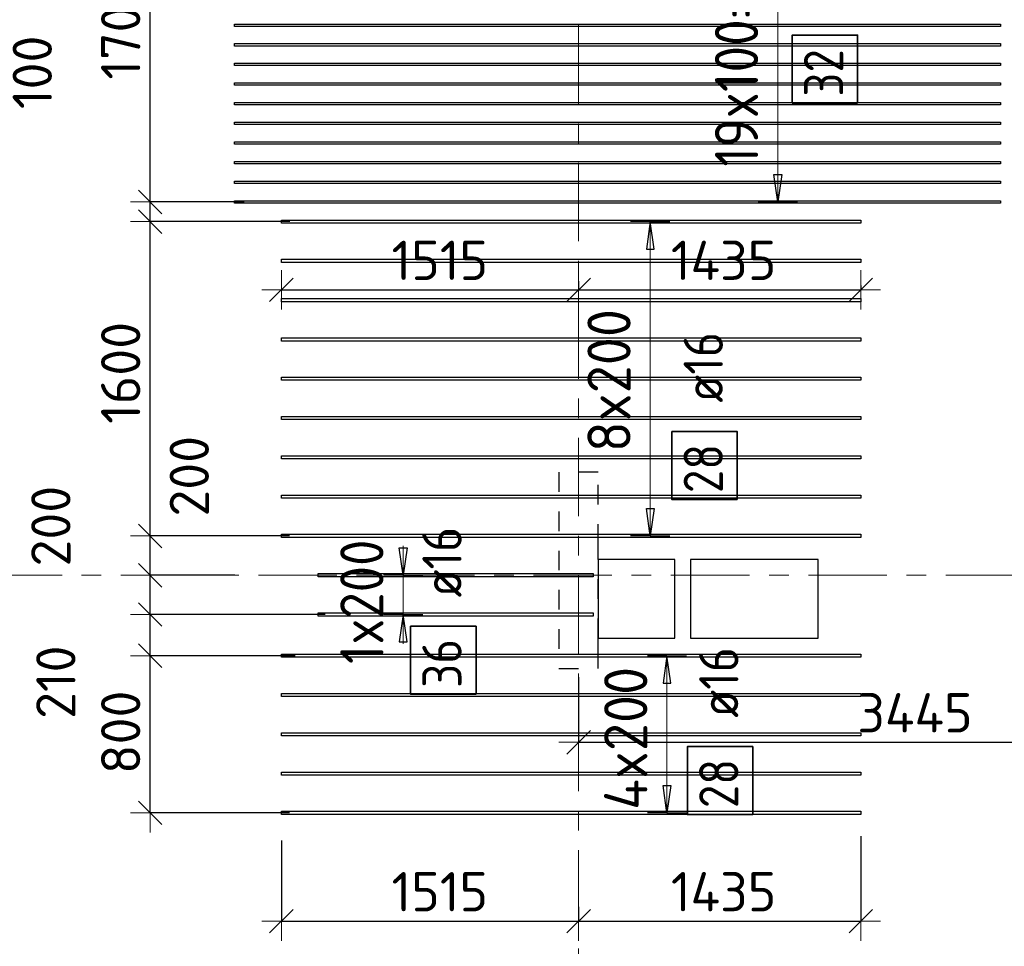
# Model space of a CAD drawing. Header units: metres. Extents: x -38 to 97, y -15 to 21.
# Tile 45 of 89: x 48.65 to 53.67, y 10.91 to 15.63. Entities that reach past the tile are written whole.
import ezdxf

# ---------------------------------------------------------------- set-up
doc = ezdxf.new("R2010")
doc.units = ezdxf.units.M
doc.header["$PDMODE"] = 65
for name, pattern in [('______11', [0.5, 0.4, -0.05, 0, -0.05]), ('______2', [0.0405, 0.03, -0.0105]), ('______5', [1.1, 0.8, -0.1, 0.1, -0.1])]:
    doc.linetypes.add(name, pattern=pattern)
for name, color, linetype, lineweight in [('XR$2$Осевая линия (1)', 7, '______5', 13), ('XR$4$Перекрытие (1)', 7, 'Continuous', 35), ('XR$4$Размерная линия (1)', 7, 'Continuous', 13)]:
    doc.layers.add(name, color=color, linetype=linetype, lineweight=lineweight)
doc.layers.add('XR$4$Арм.стержн.Доп. Арм верхн.зоны Х', color=7, linetype='Continuous', lineweight=35, true_color=0x8c8cff)
doc.layers.add('XR$5$Стена_ бетон несущ.', color=7, linetype='Continuous', lineweight=70, true_color=0xb4b496)
doc.styles.add('ISOCPEUR', font='txt')
doc.dimstyles.new('DIMSTYLE_3', dxfattribs={"dimtxt": 0.2, "dimasz": 0.2, "dimexe": 0, "dimexo": 0, "dimgap": 0.1, "dimtad": 2, "dimdec": 0, "dimlfac": 1000, "dimrnd": 5, "dimzin": 12, "dimdsep": 46, "dimtxsty": 'ISOCPEUR', "dimblk1": 'ALL_ML_STRICH', "dimblk2": 'ALL_ML_STRICH', "dimsah": 1, "dimcen": 0, "dimclrd": 7, "dimclre": 256, "dimclrt": 7, "dimadec": 0, "dimazin": 0, "dimtfac": 1, "dimtdec": 0, "dimtix": 1, "dimtmove": 2, "dimatfit": 3, "dimfxl": 0, "dimtzin": 0, "dimlwd": 0, "dimlwe": -3, "dimarcsym": 0})
doc.dimstyles.new('DIMSTYLE_33', dxfattribs={"dimtxt": 0.2, "dimasz": 0.2, "dimexe": 0, "dimexo": 0, "dimgap": 0.1, "dimtad": 2, "dimdec": 0, "dimlfac": 1000, "dimrnd": 5, "dimzin": 12, "dimdsep": 46, "dimtxsty": 'ISOCPEUR', "dimblk1": 'ALL_ML_STRICH', "dimblk2": 'ALL_ML_STRICH', "dimsah": 1, "dimcen": 0, "dimclrd": 7, "dimclre": 256, "dimclrt": 7, "dimadec": 0, "dimazin": 0, "dimtfac": 1, "dimtdec": 0, "dimtix": 1, "dimtmove": 2, "dimatfit": 3, "dimfxl": 0, "dimtvp": 1.2, "dimtzin": 0, "dimlwd": 0, "dimlwe": -3, "dimarcsym": 0})
doc.dimstyles.new('DIMSTYLE_34', dxfattribs={"dimtxt": 0.2, "dimasz": 0.2, "dimexe": 0, "dimexo": 0, "dimgap": 0.1, "dimtad": 0, "dimdec": 0, "dimlfac": 1000, "dimrnd": 5, "dimzin": 12, "dimdsep": 46, "dimtxsty": 'ISOCPEUR', "dimblk1": 'ALL_ML_STRICH', "dimblk2": 'ALL_ML_STRICH', "dimsah": 1, "dimcen": 0, "dimclrd": 7, "dimclre": 256, "dimclrt": 7, "dimadec": 0, "dimazin": 0, "dimtfac": 1, "dimtdec": 0, "dimtix": 1, "dimtmove": 2, "dimatfit": 3, "dimfxl": 0, "dimtvp": 1.2, "dimtzin": 0, "dimlwd": 0, "dimlwe": -3, "dimarcsym": 0})

# ---------------------------------------------------------------- blocks, each defined once
blk = doc.blocks.new('ALL_ML_STRICH')
at = {"color": 0, "linetype": 'ByBlock', "lineweight": -2}
for p, q in [((-0.3, -0.3), (0.3, 0.3)), ((0, -0.5), (0, 0.5)), ((-1, 0), (0.5, 0))]:
    blk.add_line(p, q, dxfattribs=at)
blk = doc.blocks.new('*D435')
at = {"layer": 'DEFPOINTS', "color": 7, "linetype": 'Continuous', "lineweight": 13, "transparency": 33554687}
for p in [(49.9871, 11.4702), (51.5, 11.0913), (49.9871, 11.0388)]:
    blk.add_point(p, dxfattribs=at)
at = {"layer": 'XR$4$Размерная линия (1)', "color": 9, "linetype": 'Continuous', "lineweight": -2, "true_color": 0xc7c7c7, "transparency": 33554687}
for p, q in [((49.9871, 11.4502), (49.9871, 11.0388)), ((51.5, 11.1113), (51.5, 11.0388))]:
    blk.add_line(p, q, dxfattribs=at)
at = {"layer": 'XR$4$Размерная линия (1)', "color": 7, "linetype": 'Continuous', "lineweight": -2, "transparency": 33554687}
blk.add_line((49.9871, 11.0388), (51.5, 11.0388), dxfattribs=at)
at = {"layer": 'XR$4$Размерная линия (1)', "color": 7, "linetype": 'Continuous', "lineweight": 13, "transparency": 33554687, "xscale": 0.2, "yscale": 0.2, "zscale": 0.2, "rotation": 180}
blk.add_blockref('ALL_ML_STRICH', (49.9871, 11.0388), dxfattribs=at)
at = {"layer": 'XR$4$Размерная линия (1)', "color": 7, "linetype": 'Continuous', "lineweight": 13, "transparency": 33554687, "xscale": 0.2, "yscale": 0.2, "zscale": 0.2}
blk.add_blockref('ALL_ML_STRICH', (51.5, 11.0388), dxfattribs=at)
at = {"layer": 'XR$4$Размерная линия (1)', "color": 7, "linetype": 'Continuous', "lineweight": 13, "transparency": 33554687, "insert": (50.7936, 11.1888), "char_height": 0.2, "width": 0.8, "attachment_point": 5, "style": 'ISOCPEUR'}
blk.add_mtext('\\A1;{1515}', dxfattribs=at)
blk = doc.blocks.new('*D436')
at = {"layer": 'DEFPOINTS', "color": 7, "linetype": 'Continuous', "lineweight": 13, "transparency": 33554687}
for p in [(52.9371, 11.491), (51.5, 11.0913), (51.5, 11.0388)]:
    blk.add_point(p, dxfattribs=at)
at = {"layer": 'XR$4$Размерная линия (1)', "color": 9, "linetype": 'Continuous', "lineweight": -2, "true_color": 0xc7c7c7, "transparency": 33554687}
for p, q in [((52.9371, 11.471), (52.9371, 11.0388)), ((51.5, 11.1113), (51.5, 11.0388))]:
    blk.add_line(p, q, dxfattribs=at)
at = {"layer": 'XR$4$Размерная линия (1)', "color": 7, "linetype": 'Continuous', "lineweight": -2, "transparency": 33554687}
blk.add_line((51.5, 11.0388), (52.9371, 11.0388), dxfattribs=at)
at = {"layer": 'XR$4$Размерная линия (1)', "color": 7, "linetype": 'Continuous', "lineweight": 13, "transparency": 33554687, "xscale": 0.2, "yscale": 0.2, "zscale": 0.2, "rotation": 180}
blk.add_blockref('ALL_ML_STRICH', (51.5, 11.0388), dxfattribs=at)
at = {"layer": 'XR$4$Размерная линия (1)', "color": 7, "linetype": 'Continuous', "lineweight": 13, "transparency": 33554687, "xscale": 0.2, "yscale": 0.2, "zscale": 0.2}
blk.add_blockref('ALL_ML_STRICH', (52.9371, 11.0388), dxfattribs=at)
at = {"layer": 'XR$4$Размерная линия (1)', "color": 7, "linetype": 'Continuous', "lineweight": 13, "transparency": 33554687, "insert": (52.2386, 11.1888), "char_height": 0.2, "width": 0.8, "attachment_point": 5, "style": 'ISOCPEUR'}
blk.add_mtext('\\A1;{1435}', dxfattribs=at)
blk = doc.blocks.new('*D465')
at = {"layer": 'DEFPOINTS', "color": 7, "linetype": 'Continuous', "lineweight": 13, "transparency": 33554687}
for p in [(51.5, 12.3012), (51.5, 11.9497), (54.9456, 11.1615)]:
    blk.add_point(p, dxfattribs=at)
at = {"layer": 'XR$4$Размерная линия (1)', "color": 9, "linetype": 'Continuous', "lineweight": -2, "true_color": 0xc7c7c7, "transparency": 33554687}
for p, q in [((51.5, 12.2812), (51.5, 11.9497)), ((54.9456, 11.1815), (54.9456, 11.9497))]:
    blk.add_line(p, q, dxfattribs=at)
at = {"layer": 'XR$4$Размерная линия (1)', "color": 7, "linetype": 'Continuous', "lineweight": -2, "transparency": 33554687}
blk.add_line((51.5, 11.9497), (54.9456, 11.9497), dxfattribs=at)
at = {"layer": 'XR$4$Размерная линия (1)', "color": 7, "linetype": 'Continuous', "lineweight": 13, "transparency": 33554687, "xscale": 0.2, "yscale": 0.2, "zscale": 0.2, "rotation": 180}
blk.add_blockref('ALL_ML_STRICH', (51.5, 11.9497), dxfattribs=at)
at = {"layer": 'XR$4$Размерная линия (1)', "color": 7, "linetype": 'Continuous', "lineweight": 13, "transparency": 33554687, "xscale": 0.2, "yscale": 0.2, "zscale": 0.2}
blk.add_blockref('ALL_ML_STRICH', (54.9456, 11.9497), dxfattribs=at)
at = {"layer": 'XR$4$Размерная линия (1)', "color": 7, "linetype": 'Continuous', "lineweight": 13, "transparency": 33554687, "insert": (53.2128, 12.0997), "char_height": 0.2, "width": 0.8, "attachment_point": 5, "style": 'ISOCPEUR'}
blk.add_mtext('\\A1;{3445}', dxfattribs=at)
blk = doc.blocks.new('*D576')
at = {"layer": 'DEFPOINTS', "color": 7, "linetype": 'Continuous', "lineweight": 13, "transparency": 33554687}
for p in [(51.5, 14.3164), (49.9871, 14.2749), (49.9871, 14.253)]:
    blk.add_point(p, dxfattribs=at)
at = {"layer": 'XR$4$Размерная линия (1)', "color": 9, "linetype": 'Continuous', "lineweight": -2, "true_color": 0xc7c7c7, "transparency": 33554687}
for p, q in [((51.5, 14.2964), (51.5, 14.253)), ((49.9871, 14.253), (49.9871, 14.253))]:
    blk.add_line(p, q, dxfattribs=at)
at = {"layer": 'XR$4$Размерная линия (1)', "color": 7, "linetype": 'Continuous', "lineweight": -2, "transparency": 33554687}
blk.add_line((49.9871, 14.253), (51.5, 14.253), dxfattribs=at)
at = {"layer": 'XR$4$Размерная линия (1)', "color": 7, "linetype": 'Continuous', "lineweight": 13, "transparency": 33554687, "xscale": 0.2, "yscale": 0.2, "zscale": 0.2, "rotation": 180}
blk.add_blockref('ALL_ML_STRICH', (49.9871, 14.253), dxfattribs=at)
at = {"layer": 'XR$4$Размерная линия (1)', "color": 7, "linetype": 'Continuous', "lineweight": 13, "transparency": 33554687, "xscale": 0.2, "yscale": 0.2, "zscale": 0.2}
blk.add_blockref('ALL_ML_STRICH', (51.5, 14.253), dxfattribs=at)
at = {"layer": 'XR$4$Размерная линия (1)', "color": 7, "linetype": 'Continuous', "lineweight": 13, "transparency": 33554687, "insert": (50.7936, 14.403), "char_height": 0.2, "width": 0.8, "attachment_point": 5, "style": 'ISOCPEUR'}
blk.add_mtext('\\A1;{1515}', dxfattribs=at)
blk = doc.blocks.new('*D577')
at = {"layer": 'DEFPOINTS', "color": 7, "linetype": 'Continuous', "lineweight": 13, "transparency": 33554687}
for p in [(51.5, 14.3164), (51.5, 14.253), (52.9371, 14.2542)]:
    blk.add_point(p, dxfattribs=at)
at = {"layer": 'XR$4$Размерная линия (1)', "color": 9, "linetype": 'Continuous', "lineweight": -2, "true_color": 0xc7c7c7, "transparency": 33554687}
for p, q in [((51.5, 14.2964), (51.5, 14.253)), ((52.9371, 14.2742), (52.9371, 14.253))]:
    blk.add_line(p, q, dxfattribs=at)
at = {"layer": 'XR$4$Размерная линия (1)', "color": 7, "linetype": 'Continuous', "lineweight": -2, "transparency": 33554687}
blk.add_line((51.5, 14.253), (52.9371, 14.253), dxfattribs=at)
at = {"layer": 'XR$4$Размерная линия (1)', "color": 7, "linetype": 'Continuous', "lineweight": 13, "transparency": 33554687, "xscale": 0.2, "yscale": 0.2, "zscale": 0.2, "rotation": 180}
blk.add_blockref('ALL_ML_STRICH', (51.5, 14.253), dxfattribs=at)
at = {"layer": 'XR$4$Размерная линия (1)', "color": 7, "linetype": 'Continuous', "lineweight": 13, "transparency": 33554687, "xscale": 0.2, "yscale": 0.2, "zscale": 0.2}
blk.add_blockref('ALL_ML_STRICH', (52.9371, 14.253), dxfattribs=at)
at = {"layer": 'XR$4$Размерная линия (1)', "color": 7, "linetype": 'Continuous', "lineweight": 13, "transparency": 33554687, "insert": (52.2386, 14.403), "char_height": 0.2, "width": 0.8, "attachment_point": 5, "style": 'ISOCPEUR'}
blk.add_mtext('\\A1;{1435}', dxfattribs=at)
blk = doc.blocks.new('*D652')
at = {"layer": 'DEFPOINTS', "color": 7, "linetype": 'Continuous', "lineweight": 13, "transparency": 33554687}
for p in [(50.0764, 12.3902), (49.3187, 11.5902), (50.0486, 11.5902)]:
    blk.add_point(p, dxfattribs=at)
at = {"layer": 'XR$4$Размерная линия (1)', "color": 9, "linetype": 'Continuous', "lineweight": -2, "true_color": 0xc7c7c7, "transparency": 33554687}
for p, q in [((50.0564, 12.3902), (49.3187, 12.3902)), ((50.0286, 11.5902), (49.3187, 11.5902))]:
    blk.add_line(p, q, dxfattribs=at)
at = {"layer": 'XR$4$Размерная линия (1)', "color": 7, "linetype": 'Continuous', "lineweight": -2, "transparency": 33554687}
blk.add_line((49.3187, 11.5902), (49.3187, 12.3902), dxfattribs=at)
at = {"layer": 'XR$4$Размерная линия (1)', "color": 7, "linetype": 'Continuous', "lineweight": 13, "transparency": 33554687, "xscale": 0.2, "yscale": 0.2, "zscale": 0.2}
for p, rotation in [((49.3187, 12.3902), 90), ((49.3187, 11.5902), 270)]:
    blk.add_blockref('ALL_ML_STRICH', p, dxfattribs=dict(at, rotation=rotation))
at = {"layer": 'XR$4$Размерная линия (1)', "color": 7, "linetype": 'Continuous', "lineweight": 13, "transparency": 33554687, "insert": (49.1687, 12.0002), "char_height": 0.2, "width": 0.6, "attachment_point": 5, "rotation": 90, "style": 'ISOCPEUR'}
blk.add_mtext('\\A1;{800}', dxfattribs=at)
blk = doc.blocks.new('*D653')
at = {"layer": 'DEFPOINTS', "color": 7, "linetype": 'Continuous', "lineweight": 13, "transparency": 33554687}
for p in [(50.2293, 12.6002), (49.3187, 12.3902), (50.0764, 12.3902)]:
    blk.add_point(p, dxfattribs=at)
at = {"layer": 'XR$4$Размерная линия (1)', "color": 9, "linetype": 'Continuous', "lineweight": -2, "true_color": 0xc7c7c7, "transparency": 33554687}
for p, q in [((50.2093, 12.6002), (49.3187, 12.6002)), ((50.0564, 12.3902), (49.3187, 12.3902))]:
    blk.add_line(p, q, dxfattribs=at)
at = {"layer": 'XR$4$Размерная линия (1)', "color": 7, "linetype": 'Continuous', "lineweight": -2, "transparency": 33554687}
blk.add_line((49.3187, 12.3902), (49.3187, 12.6002), dxfattribs=at)
at = {"layer": 'XR$4$Размерная линия (1)', "color": 7, "linetype": 'Continuous', "lineweight": 13, "transparency": 33554687, "xscale": 0.2, "yscale": 0.2, "zscale": 0.2}
for p, rotation in [((49.3187, 12.6002), 90), ((49.3187, 12.3902), 270)]:
    blk.add_blockref('ALL_ML_STRICH', p, dxfattribs=dict(at, rotation=rotation))
at = {"layer": 'XR$4$Размерная линия (1)', "color": 7, "linetype": 'Continuous', "lineweight": 13, "transparency": 33554687, "insert": (48.8386, 12.2554), "char_height": 0.2, "width": 0.6, "attachment_point": 5, "rotation": 90, "style": 'ISOCPEUR'}
blk.add_mtext('\\A1;{210}', dxfattribs=at)
blk = doc.blocks.new('*D654')
at = {"layer": 'DEFPOINTS', "color": 7, "linetype": 'Continuous', "lineweight": 13, "transparency": 33554687}
for p in [(49.7695, 12.8), (49.3187, 12.6002), (50.2293, 12.6002)]:
    blk.add_point(p, dxfattribs=at)
at = {"layer": 'XR$4$Размерная линия (1)', "color": 9, "linetype": 'Continuous', "lineweight": -2, "true_color": 0xc7c7c7, "transparency": 33554687}
for p, q in [((49.7495, 12.8), (49.3187, 12.8)), ((50.2093, 12.6002), (49.3187, 12.6002))]:
    blk.add_line(p, q, dxfattribs=at)
at = {"layer": 'XR$4$Размерная линия (1)', "color": 7, "linetype": 'Continuous', "lineweight": -2, "transparency": 33554687}
blk.add_line((49.3187, 12.6002), (49.3187, 12.8), dxfattribs=at)
at = {"layer": 'XR$4$Размерная линия (1)', "color": 7, "linetype": 'Continuous', "lineweight": 13, "transparency": 33554687, "xscale": 0.2, "yscale": 0.2, "zscale": 0.2}
for p, rotation in [((49.3187, 12.8), 90), ((49.3187, 12.6002), 270)]:
    blk.add_blockref('ALL_ML_STRICH', p, dxfattribs=dict(at, rotation=rotation))
at = {"layer": 'XR$4$Размерная линия (1)', "color": 7, "linetype": 'Continuous', "lineweight": 13, "transparency": 33554687, "insert": (48.8133, 13.05), "char_height": 0.2, "width": 0.6, "attachment_point": 5, "rotation": 90, "style": 'ISOCPEUR'}
blk.add_mtext('\\A1;{200}', dxfattribs=at)
blk = doc.blocks.new('*D655')
at = {"layer": 'DEFPOINTS', "color": 7, "linetype": 'Continuous', "lineweight": 13, "transparency": 33554687}
for p in [(50.049, 13.0002), (49.3187, 12.8), (49.7695, 12.8)]:
    blk.add_point(p, dxfattribs=at)
at = {"layer": 'XR$4$Размерная линия (1)', "color": 9, "linetype": 'Continuous', "lineweight": -2, "true_color": 0xc7c7c7, "transparency": 33554687}
for p, q in [((50.029, 13.0002), (49.3187, 13.0002)), ((49.7495, 12.8), (49.3187, 12.8))]:
    blk.add_line(p, q, dxfattribs=at)
at = {"layer": 'XR$4$Размерная линия (1)', "color": 7, "linetype": 'Continuous', "lineweight": -2, "transparency": 33554687}
blk.add_line((49.3187, 12.8), (49.3187, 13.0002), dxfattribs=at)
at = {"layer": 'XR$4$Размерная линия (1)', "color": 7, "linetype": 'Continuous', "lineweight": 13, "transparency": 33554687, "xscale": 0.2, "yscale": 0.2, "zscale": 0.2}
for p, rotation in [((49.3187, 13.0002), 90), ((49.3187, 12.8), 270)]:
    blk.add_blockref('ALL_ML_STRICH', p, dxfattribs=dict(at, rotation=rotation))
at = {"layer": 'XR$4$Размерная линия (1)', "color": 7, "linetype": 'Continuous', "lineweight": 13, "transparency": 33554687, "insert": (49.518, 13.3039), "char_height": 0.2, "width": 0.6, "attachment_point": 5, "rotation": 90, "style": 'ISOCPEUR'}
blk.add_mtext('\\A1;{200}', dxfattribs=at)
blk = doc.blocks.new('*D656')
at = {"layer": 'DEFPOINTS', "color": 7, "linetype": 'Continuous', "lineweight": 13, "transparency": 33554687}
for p in [(50.0505, 14.6002), (49.3187, 13.0002), (50.049, 13.0002)]:
    blk.add_point(p, dxfattribs=at)
at = {"layer": 'XR$4$Размерная линия (1)', "color": 9, "linetype": 'Continuous', "lineweight": -2, "true_color": 0xc7c7c7, "transparency": 33554687}
for p, q in [((50.0305, 14.6002), (49.3187, 14.6002)), ((50.029, 13.0002), (49.3187, 13.0002))]:
    blk.add_line(p, q, dxfattribs=at)
at = {"layer": 'XR$4$Размерная линия (1)', "color": 7, "linetype": 'Continuous', "lineweight": -2, "transparency": 33554687}
blk.add_line((49.3187, 13.0002), (49.3187, 14.6002), dxfattribs=at)
at = {"layer": 'XR$4$Размерная линия (1)', "color": 7, "linetype": 'Continuous', "lineweight": 13, "transparency": 33554687, "xscale": 0.2, "yscale": 0.2, "zscale": 0.2}
for p, rotation in [((49.3187, 14.6002), 90), ((49.3187, 13.0002), 270)]:
    blk.add_blockref('ALL_ML_STRICH', p, dxfattribs=dict(at, rotation=rotation))
at = {"layer": 'XR$4$Размерная линия (1)', "color": 7, "linetype": 'Continuous', "lineweight": 13, "transparency": 33554687, "insert": (49.1687, 13.8302), "char_height": 0.2, "width": 0.8, "attachment_point": 5, "rotation": 90, "style": 'ISOCPEUR'}
blk.add_mtext('\\A1;{1600}', dxfattribs=at)
blk = doc.blocks.new('*D657')
at = {"layer": 'DEFPOINTS', "color": 7, "linetype": 'Continuous', "lineweight": 13, "transparency": 33554687}
for p in [(49.817, 14.7002), (49.3187, 14.6002), (50.0505, 14.6002)]:
    blk.add_point(p, dxfattribs=at)
at = {"layer": 'XR$4$Размерная линия (1)', "color": 9, "linetype": 'Continuous', "lineweight": -2, "true_color": 0xc7c7c7, "transparency": 33554687}
for p, q in [((49.797, 14.7002), (49.3187, 14.7002)), ((50.0305, 14.6002), (49.3187, 14.6002))]:
    blk.add_line(p, q, dxfattribs=at)
at = {"layer": 'XR$4$Размерная линия (1)', "color": 7, "linetype": 'Continuous', "lineweight": -2, "transparency": 33554687}
blk.add_line((49.3187, 14.6002), (49.3187, 14.7002), dxfattribs=at)
at = {"layer": 'XR$4$Размерная линия (1)', "color": 7, "linetype": 'Continuous', "lineweight": 13, "transparency": 33554687, "xscale": 0.2, "yscale": 0.2, "zscale": 0.2}
for p, rotation in [((49.3187, 14.6002), 270), ((49.3187, 14.7002), 90)]:
    blk.add_blockref('ALL_ML_STRICH', p, dxfattribs=dict(at, rotation=rotation))
at = {"layer": 'XR$4$Размерная линия (1)', "color": 7, "linetype": 'Continuous', "lineweight": 13, "transparency": 33554687, "insert": (48.7187, 15.3602), "char_height": 0.2, "width": 0.6, "attachment_point": 5, "rotation": 90, "style": 'ISOCPEUR'}
blk.add_mtext('\\A1;{100}', dxfattribs=at)
blk = doc.blocks.new('*D658')
at = {"layer": 'DEFPOINTS', "color": 7, "linetype": 'Continuous', "lineweight": 13, "transparency": 33554687}
for p in [(49.5813, 16.4), (49.3187, 14.7002), (49.817, 14.7002)]:
    blk.add_point(p, dxfattribs=at)
at = {"layer": 'XR$4$Размерная линия (1)', "color": 9, "linetype": 'Continuous', "lineweight": -2, "true_color": 0xc7c7c7, "transparency": 33554687}
for p, q in [((49.5613, 16.4), (49.3187, 16.4)), ((49.797, 14.7002), (49.3187, 14.7002))]:
    blk.add_line(p, q, dxfattribs=at)
at = {"layer": 'XR$4$Размерная линия (1)', "color": 7, "linetype": 'Continuous', "lineweight": -2, "transparency": 33554687}
blk.add_line((49.3187, 14.7002), (49.3187, 16.4), dxfattribs=at)
at = {"layer": 'XR$4$Размерная линия (1)', "color": 7, "linetype": 'Continuous', "lineweight": 13, "transparency": 33554687, "xscale": 0.2, "yscale": 0.2, "zscale": 0.2}
for p, rotation in [((49.3187, 16.4), 90), ((49.3187, 14.7002), 270)]:
    blk.add_blockref('ALL_ML_STRICH', p, dxfattribs=dict(at, rotation=rotation))
at = {"layer": 'XR$4$Размерная линия (1)', "color": 7, "linetype": 'Continuous', "lineweight": 13, "transparency": 33554687, "insert": (49.1687, 15.5801), "char_height": 0.2, "width": 0.8, "attachment_point": 5, "rotation": 90, "style": 'ISOCPEUR'}
blk.add_mtext('\\A1;{1700}', dxfattribs=at)

msp = doc.modelspace()

# ---------------------------------------------------------------- linework, layer by layer
at = {"layer": 'XR$2$Осевая линия (1)', "color": 253, "linetype": '______11', "lineweight": 13, "true_color": 0xa0a0a0, "transparency": 33554687}
for p, q in [((51.5, 6.8), (51.5, 19.78)), ((-2.63, 12.8), (62.6, 12.8))]:
    msp.add_line(p, q, dxfattribs=at)
at = {"layer": 'XR$4$Арм.стержн.Доп. Арм верхн.зоны Х', "color": 7, "linetype": 'Continuous', "lineweight": 13, "transparency": 33554687}
for p, q in [((52.5143, 14.7002), (52.5143, 16.6002)), ((52.5143, 14.7002), (52.5143, 14.7002)), ((51.8651, 14.6002), (51.8651, 14.6002)), ((51.8651, 13.0002), (51.8651, 14.6002)), ((51.8651, 13.0002), (51.8651, 13.0002)), ((50.6067, 12.8002), (50.6067, 12.9502)), ((50.6067, 12.6002), (50.6067, 12.8002)), ((50.6067, 12.6002), (50.6067, 12.4502)), ((51.9503, 12.3902), (51.9503, 12.3902)), ((51.9503, 11.5902), (51.9503, 12.3902)), ((51.9503, 11.5902), (51.9503, 11.5902))]:
    msp.add_line(p, q, dxfattribs=at)
at = {"layer": 'XR$4$Арм.стержн.Доп. Арм верхн.зоны Х', "color": 7, "linetype": 'Continuous', "lineweight": 25, "transparency": 33554687}
for p, q in [((52.5143, 14.7002), (52.4943, 14.8402)), ((52.4943, 14.8402), (52.5343, 14.8402)), ((52.5343, 14.8402), (52.5143, 14.7002)), ((51.8651, 14.6002), (51.8451, 14.4602)), ((51.8851, 14.4602), (51.8651, 14.6002)), ((51.8451, 14.4602), (51.8851, 14.4602)), ((51.8651, 13.0002), (51.8451, 13.1402)), ((51.8451, 13.1402), (51.8851, 13.1402)), ((51.8851, 13.1402), (51.8651, 13.0002)), ((50.6067, 12.8002), (50.5867, 12.9402)), ((50.5867, 12.9402), (50.6267, 12.9402)), ((50.6267, 12.9402), (50.6067, 12.8002)), ((50.6067, 12.6002), (50.5867, 12.4602)), ((50.6267, 12.4602), (50.6067, 12.6002)), ((50.5867, 12.4602), (50.6267, 12.4602)), ((51.9503, 12.3902), (51.9303, 12.2502)), ((51.9703, 12.2502), (51.9503, 12.3902)), ((51.9303, 12.2502), (51.9703, 12.2502)), ((51.9503, 11.5902), (51.9303, 11.7302)), ((51.9303, 11.7302), (51.9703, 11.7302)), ((51.9703, 11.7302), (51.9503, 11.5902))]:
    msp.add_line(p, q, dxfattribs=at)
at = {"layer": 'XR$4$Арм.стержн.Доп. Арм верхн.зоны Х', "color": 253, "linetype": 'Continuous', "lineweight": -3, "true_color": 0xa0a0a0, "transparency": 33554687}
for p, q in [((52.5143, 14.7002), (52.4143, 14.7002)), ((52.5143, 14.7002), (52.6143, 14.7002)), ((51.8651, 14.6002), (51.7651, 14.6002)), ((51.8651, 14.6002), (51.9651, 14.6002)), ((51.8651, 13.0002), (51.7651, 13.0002)), ((51.8651, 13.0002), (51.9651, 13.0002)), ((50.6067, 12.8002), (50.5067, 12.8002)), ((50.6067, 12.8002), (50.7067, 12.8002)), ((50.6067, 12.6002), (50.5067, 12.6002)), ((50.6067, 12.6002), (50.7067, 12.6002)), ((51.9503, 12.3902), (51.8503, 12.3902)), ((51.9503, 12.3902), (52.0503, 12.3902)), ((51.9503, 11.5902), (51.8503, 11.5902)), ((51.9503, 11.5902), (52.0503, 11.5902))]:
    msp.add_line(p, q, dxfattribs=at)
at = {"layer": 'XR$4$Арм.стержн.Доп. Арм верхн.зоны Х', "color": 34, "linetype": 'Continuous', "lineweight": 25, "transparency": 33554687}
for points in [[(53.6475, 15.5942), (49.7475, 15.5942), (49.7475, 15.6062), (53.6475, 15.6062), (53.6475, 15.5942)], [(53.6475, 15.4942), (49.7475, 15.4942), (49.7475, 15.5062), (53.6475, 15.5062), (53.6475, 15.4942)], [(53.6475, 15.3942), (49.7475, 15.3942), (49.7475, 15.4062), (53.6475, 15.4062), (53.6475, 15.3942)], [(53.6475, 15.2942), (49.7475, 15.2942), (49.7475, 15.3062), (53.6475, 15.3062), (53.6475, 15.2942)], [(53.6475, 15.1942), (49.7475, 15.1942), (49.7475, 15.2062), (53.6475, 15.2062), (53.6475, 15.1942)], [(53.6475, 15.0942), (49.7475, 15.0942), (49.7475, 15.1062), (53.6475, 15.1062), (53.6475, 15.0942)], [(53.6475, 14.9942), (49.7475, 14.9942), (49.7475, 15.0062), (53.6475, 15.0062), (53.6475, 14.9942)], [(53.6475, 14.8942), (49.7475, 14.8942), (49.7475, 14.9062), (53.6475, 14.9062), (53.6475, 14.8942)], [(53.6475, 14.7942), (49.7475, 14.7942), (49.7475, 14.8062), (53.6475, 14.8062), (53.6475, 14.7942)], [(53.6475, 14.6942), (49.7475, 14.6942), (49.7475, 14.7062), (53.6475, 14.7062), (53.6475, 14.6942)]]:
    msp.add_lwpolyline(points, dxfattribs=at)
at = {"layer": 'XR$4$Арм.стержн.Доп. Арм верхн.зоны Х', "color": 7, "linetype": 'Continuous', "lineweight": 35, "transparency": 33554687}
for points in [[(52.921, 15.2035), (52.921, 15.5502), (52.5877, 15.5502), (52.5877, 15.2035), (52.921, 15.2035)], [(52.3084, 13.1849), (52.3084, 13.5316), (51.9751, 13.5316), (51.9751, 13.1849), (52.3084, 13.1849)], [(50.978, 12.1937), (50.978, 12.5404), (50.6447, 12.5404), (50.6447, 12.1937), (50.978, 12.1937)], [(52.3873, 11.5811), (52.3873, 11.9278), (52.054, 11.9278), (52.054, 11.5811), (52.3873, 11.5811)]]:
    msp.add_lwpolyline(points, dxfattribs=at)
at = {"layer": 'XR$4$Арм.стержн.Доп. Арм верхн.зоны Х', "color": 7, "linetype": 'Continuous', "lineweight": 25, "transparency": 33554687}
for points in [[(52.9371, 14.5922), (49.9871, 14.5922), (49.9871, 14.6082), (52.9371, 14.6082), (52.9371, 14.5922)], [(52.9371, 14.3922), (49.9871, 14.3922), (49.9871, 14.4082), (52.9371, 14.4082), (52.9371, 14.3922)], [(52.9371, 14.1922), (49.9871, 14.1922), (49.9871, 14.2082), (52.9371, 14.2082), (52.9371, 14.1922)], [(52.9371, 13.9922), (49.9871, 13.9922), (49.9871, 14.0082), (52.9371, 14.0082), (52.9371, 13.9922)], [(52.9371, 13.7922), (49.9871, 13.7922), (49.9871, 13.8082), (52.9371, 13.8082), (52.9371, 13.7922)], [(52.9371, 13.5922), (49.9871, 13.5922), (49.9871, 13.6082), (52.9371, 13.6082), (52.9371, 13.5922)], [(52.9371, 13.3922), (49.9871, 13.3922), (49.9871, 13.4082), (52.9371, 13.4082), (52.9371, 13.3922)], [(52.9371, 13.1922), (49.9871, 13.1922), (49.9871, 13.2082), (52.9371, 13.2082), (52.9371, 13.1922)], [(52.9371, 12.9922), (49.9871, 12.9922), (49.9871, 13.0082), (52.9371, 13.0082), (52.9371, 12.9922)], [(51.575, 12.7922), (50.175, 12.7922), (50.175, 12.8082), (51.575, 12.8082), (51.575, 12.7922)], [(51.575, 12.5922), (50.175, 12.5922), (50.175, 12.6082), (51.575, 12.6082), (51.575, 12.5922)], [(52.9371, 12.3822), (49.9871, 12.3822), (49.9871, 12.3982), (52.9371, 12.3982), (52.9371, 12.3822)], [(52.9371, 12.1822), (49.9871, 12.1822), (49.9871, 12.1982), (52.9371, 12.1982), (52.9371, 12.1822)], [(52.9371, 11.9822), (49.9871, 11.9822), (49.9871, 11.9982), (52.9371, 11.9982), (52.9371, 11.9822)], [(52.9371, 11.7822), (49.9871, 11.7822), (49.9871, 11.7982), (52.9371, 11.7982), (52.9371, 11.7822)], [(52.9371, 11.5822), (49.9871, 11.5822), (49.9871, 11.5982), (52.9371, 11.5982), (52.9371, 11.5822)]]:
    msp.add_lwpolyline(points, dxfattribs=at)
at = {"layer": 'XR$4$Перекрытие (1)', "color": 7, "linetype": 'Continuous', "lineweight": 25, "transparency": 33554687}
for p, q in [((51.99, 12.8802), (51.6, 12.8801)), ((51.6, 12.8801), (51.6, 12.4801)), ((51.99, 12.4802), (51.99, 12.8802)), ((52.07, 12.8802), (52.07, 12.4802)), ((52.72, 12.8802), (52.07, 12.8802)), ((52.72, 12.4802), (52.72, 12.8802)), ((51.6, 12.4801), (51.99, 12.4802)), ((52.07, 12.4802), (52.72, 12.4802))]:
    msp.add_line(p, q, dxfattribs=at)
at = {"layer": 'XR$5$Стена_ бетон несущ.', "color": 253, "linetype": '______2', "lineweight": -3, "true_color": 0xa0a0a0, "transparency": 33554687}
for p, q in [((51.4, 13.325), (51.4, 12.325)), ((51.6, 13.325), (51.4, 13.325)), ((51.6, 12.9596), (51.6, 13.325)), ((51.6, 12.8796), (51.6, 12.9596)), ((51.6, 12.48), (51.6, 12.8796)), ((51.6, 12.4), (51.6, 12.48)), ((51.6, 12.325), (51.6, 12.4)), ((51.4, 12.325), (51.6, 12.325))]:
    msp.add_line(p, q, dxfattribs=at)

# ---------------------------------------------------------------- texts
at = {"layer": 'XR$4$Арм.стержн.Доп. Арм верхн.зоны Х', "color": 7, "linetype": 'Continuous', "lineweight": 13, "transparency": 33554687, "char_height": 0.22, "attachment_point": 7, "rotation": 90, "style": 'ISOCPEUR'}
for s, insert, width in [('\\W0.90;19x100=1900', (52.4143, 14.8802), 1.659819), ('\\W0.95;8x200', (51.7651, 13.4262), 0.873359), ('\\W0.89;1x200', (50.5067, 12.3482), 0.823552), ('\\W0.95;4x200', (51.8503, 11.6052), 0.895564)]:
    msp.add_mtext(s, dxfattribs=dict(at, insert=insert, width=width))
at = {"layer": 'XR$4$Арм.стержн.Доп. Арм верхн.зоны Х', "color": 7, "linetype": 'Continuous', "lineweight": 25, "transparency": 33554687, "char_height": 0.2, "attachment_point": 7, "rotation": 90, "style": 'ISOCPEUR'}
for s, insert, width in [('\\W0.87;32', (52.8477, 15.2368), 0.367208), ('\\W0.89; ø16 ', (52.2351, 13.5649), 0.749105), ('\\W0.87;28', (52.2351, 13.2183), 0.367208), ('\\W0.89; ø16 ', (50.9047, 12.5737), 0.749105), ('\\W0.87;36', (50.9047, 12.2271), 0.367208), ('\\W0.89; ø16 ', (52.314, 11.9611), 0.749105), ('\\W0.87;28', (52.314, 11.6145), 0.367208)]:
    msp.add_mtext(s, dxfattribs=dict(at, insert=insert, width=width))

# ---------------------------------------------------------------- dimensions: what is measured, and where the dimension line sits
at = {"layer": 'XR$4$Размерная линия (1)', "color": 7, "linetype": 'Continuous', "lineweight": 13, "transparency": 33554687}
for base, p1, p2, dimstyle, picture, middle in [((49.3187, 16.4), (49.797, 14.7002), (49.5613, 16.4), 'DIMSTYLE_3', '*D658', (49.1687, 15.5801)), ((49.3187, 14.7002), (50.0305, 14.6002), (49.797, 14.7002), 'DIMSTYLE_33', '*D657', (48.7187, 15.3602)), ((49.3187, 14.6002), (50.029, 13.0002), (50.0305, 14.6002), 'DIMSTYLE_3', '*D656', (49.1687, 13.8302)), ((49.3187, 13.0002), (49.7495, 12.8), (50.029, 13.0002), 'DIMSTYLE_34', '*D655', (49.518, 13.3039)), ((49.3187, 12.8), (50.2093, 12.6002), (49.7495, 12.8), 'DIMSTYLE_33', '*D654', (48.8133, 13.05)), ((49.3187, 12.6002), (50.0564, 12.3902), (50.2093, 12.6002), 'DIMSTYLE_33', '*D653', (48.8386, 12.2554)), ((49.3187, 12.3902), (50.0286, 11.5902), (50.0564, 12.3902), 'DIMSTYLE_3', '*D652', (49.1687, 12.0002))]:
    dim = msp.add_linear_dim(base=base, p1=p1, p2=p2, angle=90, dimstyle=dimstyle, override={"dimpost": '<>', "dimclrd": 7, "dimclre": 9, "dimclrt": 7, "dimlwd": 0, "dimlwe": 65533}, dxfattribs=at)
    dim.commit()
    dim.dimension.update_dxf_attribs({"geometry": picture, "text_midpoint": middle, "dimtype": 160})
for base, p1, p2, picture, middle in [((51.5, 14.253), (49.9871, 14.253), (51.5, 14.2964), '*D576', (50.7936, 14.403)), ((52.9371, 14.253), (51.5, 14.2964), (52.9371, 14.2742), '*D577', (52.2386, 14.403)), ((54.9456, 11.9497), (51.5, 12.2812), (54.9456, 11.1815), '*D465', (53.2128, 12.0997)), ((52.9371, 11.0388), (51.5, 11.1113), (52.9371, 11.471), '*D436', (52.2386, 11.1888)), ((51.5, 11.0388), (49.9871, 11.4502), (51.5, 11.1113), '*D435', (50.7936, 11.1888))]:
    dim = msp.add_linear_dim(base=base, p1=p1, p2=p2, dimstyle='DIMSTYLE_3', override={"dimpost": '<>', "dimclrd": 7, "dimclre": 9, "dimclrt": 7, "dimlwd": 0, "dimlwe": 65533}, dxfattribs=at)
    dim.commit()
    dim.dimension.update_dxf_attribs({"geometry": picture, "text_midpoint": middle, "dimtype": 160})

doc.saveas('drawing.dxf')
